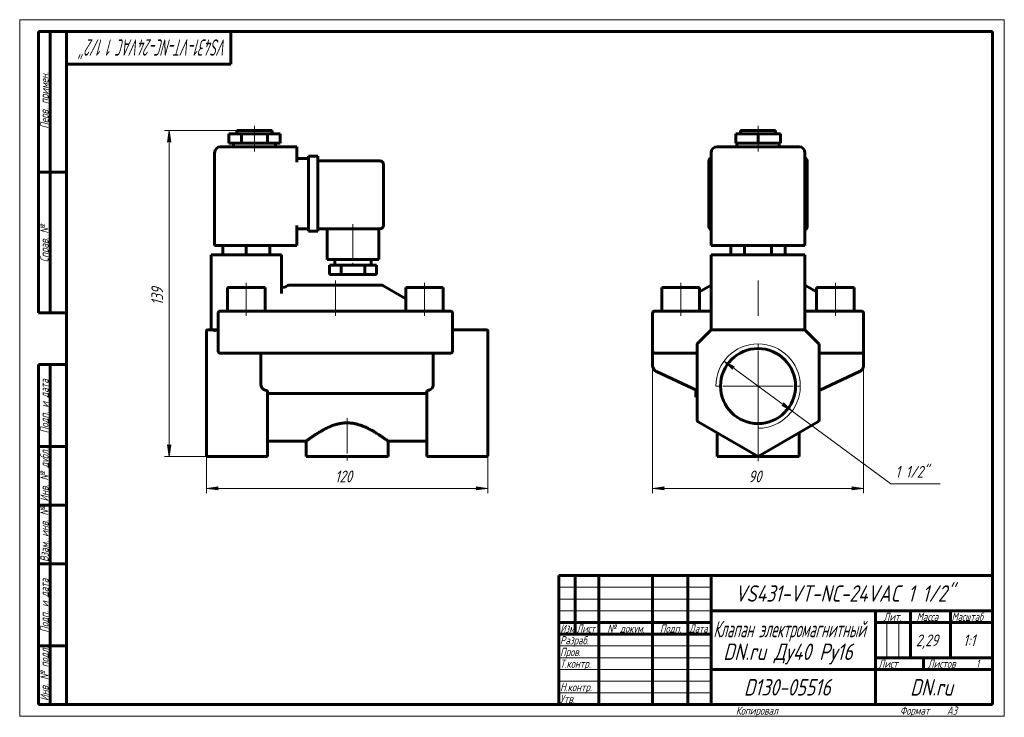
# Model space of a CAD drawing. Header units: millimetres. Extents: x 0 to 420, y 0 to 297.
import ezdxf

# ---------------------------------------------------------------- set-up
doc = ezdxf.new("R2010")
doc.units = ezdxf.units.MM
for name, pattern in [('K5LT_AXLED', [19.5, 15, -1.5, 1.5, -1.5]), ('K5LT_BASIC', [0]), ('K5LT_THIN', [0])]:
    doc.linetypes.add(name, pattern=pattern)
doc.layers.add('Системный слой', color=7, linetype='Continuous')
doc.layers.add('Системный слой (1)', color=7, linetype='Continuous', true_color=0x6c6c6c)
doc.styles.add('KDIMTEXTSTYLE', font='GOST_AU.SHX', dxfattribs={"width": 0.96, "oblique": 15, "height": 5})
doc.styles.add('KTEXTSTYLE', font='GOST_AU.SHX', dxfattribs={"width": 0.96, "height": 5})
doc.dimstyles.new('KDIMSTYLE (1.00)', dxfattribs={"dimtxt": 5, "dimasz": 1, "dimexe": 2, "dimexo": 0, "dimgap": 1, "dimtad": 1, "dimtxsty": 'KDIMTEXTSTYLE', "dimsah": 1, "dimcen": 0, "dimdle": 1, "dimadec": 0, "dimazin": 0, "dimtfac": 0.667, "dimtmove": 0, "dimatfit": 3, "dimfxl": 1, "dimtvp": 1, "dimtolj": 1, "dimtzin": 0, "dimarcsym": 0})

# ---------------------------------------------------------------- blocks, each defined once
blk = doc.blocks.new('U0')
at = {"layer": 'Системный слой (1)', "color": 150, "linetype": 'K5LT_BASIC', "lineweight": 60, "true_color": 0x0080ff}
for q in [(334.96, 177.4), (334.96, 177.39), (334.96, 177.39)]:
    blk.add_line((334.96, 177.39), q, dxfattribs=at)
blk = doc.blocks.new('U1')
at = {"layer": 'Системный слой (1)', "color": 150, "linetype": 'K5LT_BASIC', "lineweight": 60, "true_color": 0x0080ff}
for q in [(294.66, 164.51), (294.96, 164.8)]:
    blk.add_line((294.96, 164.8), q, dxfattribs=at)
blk = doc.blocks.new('U2')
at = {"layer": 'Системный слой (1)', "color": 150, "linetype": 'K5LT_BASIC', "lineweight": 60, "true_color": 0x0080ff}
for p, q in [((294.75, 164.6), (294.72, 164.56)), ((294.81, 164.65), (294.8, 164.65))]:
    blk.add_line(p, q, dxfattribs=at)
blk = doc.blocks.new('U3')
at = {"layer": 'Системный слой (1)', "color": 150, "linetype": 'K5LT_BASIC', "lineweight": 60, "true_color": 0x0080ff}
for q in [(334.96, 164.8), (335.25, 164.51)]:
    blk.add_line((334.96, 164.8), q, dxfattribs=at)
blk = doc.blocks.new('U4')
at = {"layer": 'Системный слой (1)', "color": 150, "linetype": 'K5LT_BASIC', "lineweight": 60, "true_color": 0x0080ff}
for p, q in [((294.95, 177.39), (294.96, 177.4)), ((294.96, 177.39), (294.95, 177.39)), ((294.95, 177.39), (294.95, 177.39))]:
    blk.add_line(p, q, dxfattribs=at)
blk = doc.blocks.new('D0')
at = {"layer": 'Системный слой (1)'}
for points in [[(274.46, 97.18), (274.96, 97.83), (269.96, 97.18), (274.96, 96.52)], [(354.96, 96.52), (359.96, 97.18), (354.96, 97.83), (355.46, 97.18)]]:
    blk.add_hatch(color=7, dxfattribs=at).paths.add_polyline_path(points)
at = {"layer": 'Системный слой (1)', "color": 7, "linetype": 'K5LT_THIN', "lineweight": 18}
for p, q in [((359.96, 163.8), (359.96, 95.18)), ((269.96, 161.69), (269.96, 95.18)), ((269.96, 97.18), (274.96, 97.83)), ((274.96, 96.52), (269.96, 97.18)), ((274.96, 97.83), (274.46, 97.18)), ((274.46, 97.18), (274.96, 96.52)), ((355.46, 97.18), (354.96, 97.83)), ((354.96, 97.83), (359.96, 97.18)), ((359.96, 97.18), (354.96, 96.52)), ((354.96, 96.52), (355.46, 97.18))]:
    blk.add_line(p, q, dxfattribs=at)
blk.add_wipeout([(310.87, 98.18), (310.87, 105.56), (318.72, 105.56), (318.72, 98.18)]).dxf.layer = 'Системный слой (1)'
blk.add_line((269.96, 97.18), (359.96, 97.18), dxfattribs=at)
at = {"layer": 'Системный слой (1)', "color": 7, "insert": (310.87, 104.76), "char_height": 5, "attachment_point": 1, "style": 'KTEXTSTYLE'}
blk.add_mtext('\\H5.0;\\W1.000;\\Q15;\\Q15;\\W0.965;90', dxfattribs=at)
blk = doc.blocks.new('KDIMARROW_01')
at = {"layer": 'Системный слой'}
blk.add_hatch(color=0, dxfattribs=at).paths.add_polyline_path([(-5, -0.66), (0, 0), (-5, 0.66), (-4.5, 0)])
at = {"layer": 'Системный слой', "color": 0, "linetype": 'K5LT_THIN', "lineweight": 18}
for p, q in [((-4.5, 0), (-5, 0.66)), ((-5, 0.66), (0, 0)), ((0, 0), (-5, -0.66)), ((-5, -0.66), (-4.5, 0))]:
    blk.add_line(p, q, dxfattribs=at)
at = {"layer": 'Системный слой (1)', "color": 0, "linetype": 'K5LT_THIN', "lineweight": 18}
blk.add_line((79.65, 140.8), (78.65, 140.8), dxfattribs=at)
blk = doc.blocks.new('D1')
at = {"layer": 'Системный слой (1)'}
for points in [[(304.88, 149.03), (300.46, 151.47), (304.1, 147.97), (304.08, 148.8)], [(329.46, 130.14), (325.82, 133.63), (325.83, 132.8), (325.04, 132.57)]]:
    blk.add_hatch(color=7, dxfattribs=at).paths.add_polyline_path(points)
at = {"layer": 'Системный слой (1)', "color": 7, "linetype": 'K5LT_THIN', "lineweight": 18}
for p, q in [((300.46, 151.47), (304.88, 149.03)), ((304.1, 147.97), (300.46, 151.47)), ((300.46, 151.47), (329.46, 130.14)), ((304.88, 149.03), (304.08, 148.8)), ((304.08, 148.8), (304.1, 147.97)), ((325.04, 132.57), (325.83, 132.8)), ((329.46, 130.14), (325.04, 132.57)), ((325.83, 132.8), (325.82, 133.63)), ((325.82, 133.63), (329.46, 130.14))]:
    blk.add_line(p, q, dxfattribs=at)
blk.add_wipeout([(373.55, 100.18), (373.55, 107.56), (389.9, 107.56), (389.9, 100.18)]).dxf.layer = 'Системный слой (1)'
for p, q in [((329.46, 130.14), (371.55, 99.18)), ((371.55, 99.18), (392.59, 99.18))]:
    blk.add_line(p, q, dxfattribs=at)
at = {"layer": 'Системный слой (1)', "color": 7, "insert": (373.55, 106.76), "char_height": 5, "attachment_point": 1, "style": 'KTEXTSTYLE'}
blk.add_mtext('\\H5.0;\\W1.000;\\Q15;\\Q15;\\W0.965;1 1/2"', dxfattribs=at)
blk = doc.blocks.new('U5')
at = {"layer": 'Системный слой (1)', "color": 30, "linetype": 'K5LT_AXLED', "lineweight": 18, "true_color": 0xff8000}
for q in [(314.96, 158.8), (296.96, 140.8), (332.96, 140.8), (314.96, 122.8)]:
    blk.add_line((314.96, 140.8), q, dxfattribs=at)
blk = doc.blocks.new('U6')
at = {"layer": 'Системный слой (1)', "color": 150, "linetype": 'K5LT_BASIC', "lineweight": 60, "true_color": 0x0080ff}
for p, q in [((111.89, 183.16), (111.65, 183.8)), ((112.48, 182.82), (111.89, 183.16)), ((113.15, 182.93), (112.48, 182.82))]:
    blk.add_line(p, q, dxfattribs=at)
blk = doc.blocks.new('U7')
at = {"layer": 'Системный слой (1)', "color": 150, "linetype": 'K5LT_BASIC', "lineweight": 60, "true_color": 0x0080ff}
for p, q in [((105.65, 117.3), (122.15, 117.3)), ((157.15, 117.3), (173.65, 117.3))]:
    blk.add_line(p, q, dxfattribs=at)
blk = doc.blocks.new('D2')
at = {"layer": 'Системный слой (1)'}
for points in [[(84.15, 97.18), (84.65, 97.83), (79.65, 97.18), (84.65, 96.52)], [(199.65, 97.18), (194.65, 97.83), (195.15, 97.18), (194.65, 96.52)]]:
    blk.add_hatch(color=7, dxfattribs=at).paths.add_polyline_path(points)
at = {"layer": 'Системный слой (1)', "color": 7, "linetype": 'K5LT_THIN', "lineweight": 18}
for p, q in [((79.65, 140.8), (79.65, 95.18)), ((199.65, 138.71), (199.65, 95.18)), ((79.65, 97.18), (84.65, 97.83)), ((84.65, 96.52), (79.65, 97.18)), ((84.65, 97.83), (84.15, 97.18)), ((84.15, 97.18), (84.65, 96.52)), ((195.15, 97.18), (194.65, 97.83)), ((194.65, 97.83), (199.65, 97.18)), ((199.65, 97.18), (194.65, 96.52)), ((194.65, 96.52), (195.15, 97.18))]:
    blk.add_line(p, q, dxfattribs=at)
blk.add_wipeout([(134.51, 98.18), (134.51, 105.56), (144.39, 105.56), (144.39, 98.18)]).dxf.layer = 'Системный слой (1)'
blk.add_line((199.65, 97.18), (79.65, 97.18), dxfattribs=at)
at = {"layer": 'Системный слой (1)', "color": 7, "insert": (134.51, 104.76), "char_height": 5, "attachment_point": 1, "style": 'KTEXTSTYLE'}
blk.add_mtext('\\H5.0;\\W1.000;\\Q15;\\Q15;\\W0.965;120', dxfattribs=at)
blk = doc.blocks.new('D3')
at = {"layer": 'Системный слой (1)'}
for points in [[(64.42, 244.8), (63.76, 249.8), (63.1, 244.8), (63.76, 245.3)], [(63.76, 110.8), (64.42, 115.8), (63.76, 115.3), (63.1, 115.8)]]:
    blk.add_hatch(color=7, dxfattribs=at).paths.add_polyline_path(points)
at = {"layer": 'Системный слой (1)', "color": 7, "linetype": 'K5LT_THIN', "lineweight": 18}
for p, q in [((92.65, 249.8), (61.76, 249.8)), ((63.1, 244.8), (63.76, 249.8)), ((63.76, 249.8), (64.42, 244.8)), ((63.76, 245.3), (63.1, 244.8)), ((64.42, 244.8), (63.76, 245.3)), ((63.76, 110.8), (63.1, 115.8)), ((63.1, 115.8), (63.76, 115.3)), ((63.76, 115.3), (64.42, 115.8)), ((64.42, 115.8), (63.76, 110.8)), ((80.15, 110.8), (61.76, 110.8))]:
    blk.add_line(p, q, dxfattribs=at)
blk.add_wipeout([(62.76, 175.29), (55.38, 175.29), (55.38, 184.91), (62.76, 184.91)]).dxf.layer = 'Системный слой (1)'
blk.add_line((63.76, 110.8), (63.76, 249.8), dxfattribs=at)
at = {"layer": 'Системный слой (1)', "color": 7, "insert": (56.17, 175.29), "char_height": 5, "attachment_point": 1, "rotation": 90, "style": 'KTEXTSTYLE'}
blk.add_mtext('\\H5.0;\\W1.000;\\Q15;\\Q15;\\W0.965;139', dxfattribs=at)
blk = doc.blocks.new('U8')
at = {"color": 7, "linetype": 'K5LT_THIN', "lineweight": 18}
for p, q in [((0, 0), (0, 297)), ((0, 297), (420, 297)), ((420, 297), (420, 0)), ((230, 55), (295, 55)), ((230, 50), (295, 50)), ((230, 45), (295, 45)), ((369.96, 25), (369.96, 40)), ((374.98, 25), (374.98, 40)), ((230, 30), (295, 30)), ((230, 25), (295, 25)), ((230, 20), (295, 20)), ((230, 15), (295, 15)), ((230, 10), (295, 10)), ((420, 0), (0, 0))]:
    blk.add_line(p, q, dxfattribs=at)
at = {"color": 150, "linetype": 'K5LT_BASIC', "lineweight": 60, "true_color": 0x0080ff}
for p, q in [((8, 172), (8, 292)), ((20, 292), (8, 292)), ((13, 172), (13, 292)), ((20, 5), (20, 292)), ((20, 292), (415, 292)), ((90, 292), (90, 278)), ((415, 292), (415, 5)), ((90, 278), (20, 278)), ((20, 232), (8, 232)), ((20, 172), (8, 172)), ((8, 5), (8, 150)), ((20, 150), (8, 150)), ((13, 5), (13, 150)), ((20, 115), (8, 115)), ((20, 90), (8, 90)), ((20, 65), (8, 65)), ((230, 60), (415, 60)), ((230, 5), (230, 60)), ((237, 35), (237, 60)), ((247, 5), (247, 60)), ((270, 5), (270, 60)), ((285, 5), (285, 60)), ((295, 5), (295, 60)), ((295, 45), (415, 45)), ((365, 5), (365, 45)), ((380, 25), (380, 45)), ((397, 25), (397, 45)), ((230, 40), (295, 40)), ((365, 40), (380, 40)), ((380, 40), (415, 40)), ((230, 35), (295, 35)), ((20, 30), (8, 30)), ((365, 25), (415, 25)), ((385.57, 20), (385.57, 25)), ((295, 20), (365, 20)), ((365, 20), (415, 20)), ((20, 5), (8, 5)), ((415, 5), (20, 5))]:
    blk.add_line(p, q, dxfattribs=at)
at = {"color": 7, "attachment_point": 1, "style": 'KTEXTSTYLE'}
for s, insert, char_height, rotation in [('\\H5.0;\\W1.000;\\Q15;\\Q15;\\W0.638;\\H7.00;VS431-VT-NC-24VAC 1 1/2"', (88.57, 281.64), 7, 180), ('\\H5.0;\\W1.000;\\Q15;\\Q15;\\W0.965;\\H3.50;Перв. примен.', (8.82, 250.52), 3.5, 90), ('\\H5.0;\\W1.000;\\Q15;\\Q15;\\W0.965;\\H3.50;Справ. №', (8.82, 193.63), 3.5, 90), ('\\H5.0;\\W1.000;\\Q15;\\Q15;\\W0.965;\\H3.50;Подп. и дата', (8.82, 120.66), 3.5, 90), ('\\H5.0;\\W1.000;\\Q15;\\Q15;\\W0.965;\\H3.50;Инв. № дубл.', (8.82, 91.57), 3.5, 90), ('\\H5.0;\\W1.000;\\Q15;\\Q15;\\W0.965;\\H3.50;Взам. инв. №', (8.82, 65.8), 3.5, 90), ('\\H5.0;\\W1.000;\\Q15;\\Q15;\\W0.965;\\H3.50;Подп. и дата', (8.82, 35.66), 3.5, 90), ('\\H5.0;\\W1.000;\\Q15;\\Q15;\\W0.965;\\H3.50;Инв. № подл.', (8.82, 6.57), 3.5, 90)]:
    blk.add_mtext(s, dxfattribs=dict(at, insert=insert, char_height=char_height, rotation=rotation))
for s, insert, char_height in [('\\H5.0;\\W1.000;\\Q15;\\Q15;\\W0.965;\\H7.00;VS431-VT-NC-24VAC 1 1/2"', (305.11, 55.86), 7), ('\\H5.0;\\W1.000;\\Q15;\\Q15;\\W0.965;\\H3.50;Лит.', (368.47, 44.18), 3.5), ('\\H5.0;\\W1.000;\\Q15;\\Q15;\\W0.965;\\H3.50;Масса', (382.58, 44.18), 3.5), ('\\H5.0;\\W1.000;\\Q15;\\Q15;\\W0.930;\\H3.50;Масштаб', (397.52, 44.18), 3.5), ('\\H5.0;\\W1.000;\\Q15;\\Q15;\\W0.784;\\H3.50;Изм.', (230.62, 39.18), 3.5), ('\\H5.0;\\W1.000;\\Q15;\\Q15;\\W0.799;\\H3.50;Лист', (237.61, 39.18), 3.5), ('\\H5.0;\\W1.000;\\Q15;\\Q15;\\W0.965;\\H3.50;№ докум.', (250.63, 39.18), 3.5), ('\\H5.0;\\W1.000;\\Q15;\\Q15;\\W0.965;\\H3.50;Подп.', (273.1, 39.18), 3.5), ('\\H5.0;\\W1.000;\\Q15;\\Q15;\\W0.799;\\H3.50;Дата', (285.61, 39.18), 3.5), ('\\H5.0;\\W1.000;\\Q15;\\Q15;\\W0.672;\\H7.00;Клапан электромагнитный', (295.88, 40.69), 7), ('\\H5.0;\\W1.000;\\Q15;\\Q15;\\W0.965;\\H3.50;Разраб.', (230.5, 34.18), 3.5), ('\\H5.0;\\W1.000;\\Q15;\\Q15;\\W0.965;2,29', (382.3, 34.9), 5), ('\\H5.0;\\W1.000;\\Q15;\\Q15;\\W0.965;{\\c16711680;1:1}', (402.44, 34.9), 5), ('\\H5.0;\\W1.000;\\Q15;\\Q15;\\W0.965;\\H7.00;DN.ru Ду40 Ру16', (300.11, 31.02), 7), ('\\H5.0;\\W1.000;\\Q15;\\Q15;\\W0.965;\\H3.50;Пров.', (230.5, 29.18), 3.5), ('\\H5.0;\\W1.000;\\Q15;\\Q15;\\W0.965;\\H3.50;Т.контр.', (230.5, 24.18), 3.5), ('\\H5.0;\\W1.000;\\Q15;\\Q15;\\W0.965;\\H3.50;Лист', (366.32, 24.18), 3.5), ('\\H5.0;\\W1.000;\\Q15;\\Q15;\\W0.965;\\H3.50;Листов', (387.36, 24.18), 3.5), ('\\H5.0;\\W1.000;\\Q15;\\Q15;\\W0.965;\\H3.50;1', (407.91, 24.18), 3.5), ('\\H5.0;\\W1.000;\\Q15;\\Q15;\\W0.965;\\H3.50;Н.контр.', (230.5, 14.18), 3.5), ('\\H5.0;\\W1.000;\\Q15;\\Q15;\\W0.965;\\H7.00;D130-05516', (308.91, 15.86), 7), ('\\H5.0;\\W1.000;\\Q15;\\Q15;\\W0.965;\\H7.00;DN.ru', (379.84, 15.86), 7), ('\\H5.0;\\W1.000;\\Q15;\\Q15;\\W0.965;\\H3.50;Утв.', (230.5, 9.18), 3.5), ('\\H5.0;\\W1.000;\\Q15;\\Q15;\\W0.965;\\H3.50;Копировал', (305.5, 4.18), 3.5), ('\\H5.0;\\W1.000;\\Q15;\\Q15;\\W0.965;\\H3.50;Формат', (375.5, 4.18), 3.5), ('\\H5.0;\\W1.000;\\Q15;\\Q15;\\W0.965;\\H3.50;A3', (395.5, 4.18), 3.5)]:
    blk.add_mtext(s, dxfattribs=dict(at, insert=insert, char_height=char_height))

msp = doc.modelspace()

# ---------------------------------------------------------------- linework, layer by layer
at = {"layer": 'Системный слой (1)', "color": 150, "linetype": 'K5LT_BASIC', "lineweight": 60, "true_color": 0x0080ff}
for p, q in [((89.154, 244.301), (89.154, 248.301)), ((89.154, 248.301), (94.654, 248.301)), ((92.654, 248.301), (92.654, 249.801)), ((92.654, 249.801), (107.654, 249.801)), ((94.654, 248.301), (105.654, 248.301)), ((94.654, 244.301), (94.654, 248.301)), ((105.654, 244.301), (105.654, 248.301)), ((105.654, 248.301), (111.154, 248.301)), ((107.654, 248.301), (107.654, 249.801)), ((111.154, 244.301), (111.154, 248.301)), ((305.432, 248.301), (314.958, 248.301)), ((305.432, 244.301), (305.432, 248.301)), ((307.458, 248.301), (307.458, 249.801)), ((307.458, 249.801), (322.458, 249.801)), ((314.958, 244.301), (314.958, 248.301)), ((314.958, 248.301), (324.484, 248.301)), ((322.458, 248.301), (322.458, 249.801)), ((324.484, 244.301), (324.484, 248.301)), ((89.154, 244.301), (94.654, 244.301)), ((91.154, 242.801), (91.154, 244.301)), ((94.654, 244.301), (105.654, 244.301)), ((105.654, 244.301), (111.154, 244.301)), ((109.154, 242.801), (109.154, 244.301)), ((305.432, 244.301), (314.958, 244.301)), ((305.958, 242.801), (305.958, 244.301)), ((314.958, 244.301), (324.484, 244.301)), ((323.958, 242.801), (323.958, 244.301)), ((83.154, 200.801), (83.154, 240.301)), ((118.154, 242.801), (85.654, 242.801)), ((118.154, 242.801), (118.154, 240.301)), ((118.154, 236.301), (118.154, 240.301)), ((294.958, 200.801), (294.958, 240.301)), ((332.458, 242.801), (297.458, 242.801)), ((334.958, 200.801), (334.958, 240.301)), ((118.154, 237.801), (123.154, 237.801)), ((123.154, 238.801), (127.154, 238.801)), ((123.154, 236.301), (123.154, 238.801)), ((123.154, 236.301), (123.154, 209.301)), ((127.154, 238.801), (127.154, 236.301)), ((127.154, 236.801), (153.654, 236.801)), ((127.154, 236.301), (127.154, 209.301)), ((155.154, 235.301), (155.154, 209.301)), ((293.958, 209.301), (293.958, 236.301)), ((335.958, 236.301), (335.958, 209.301)), ((118.154, 200.801), (118.154, 209.301)), ((118.154, 207.801), (123.154, 207.801)), ((123.154, 206.801), (123.154, 209.301)), ((123.154, 206.801), (127.154, 206.801)), ((127.154, 209.301), (127.154, 206.801)), ((127.154, 207.801), (153.654, 207.801)), ((131.154, 207.801), (131.154, 194.801)), ((153.154, 207.801), (153.154, 194.801)), ((85.654, 200.801), (83.154, 200.801)), ((85.654, 200.801), (118.154, 200.801)), ((86.654, 200.801), (86.654, 196.801)), ((96.654, 200.801), (96.654, 196.801)), ((106.654, 200.801), (106.654, 196.801)), ((297.458, 200.801), (294.958, 200.801)), ((297.458, 200.801), (332.458, 200.801)), ((303.411, 200.801), (303.411, 196.801)), ((309.184, 200.801), (309.184, 196.801)), ((320.731, 200.801), (320.731, 196.801)), ((326.505, 200.801), (326.505, 196.801)), ((334.958, 200.801), (332.458, 200.801)), ((81.654, 196.801), (81.654, 164.801)), ((81.654, 196.801), (84.154, 196.801)), ((109.154, 196.801), (84.154, 196.801)), ((109.154, 196.801), (111.654, 196.801)), ((111.654, 196.801), (111.654, 180.272)), ((153.154, 194.801), (131.154, 194.801)), ((134.404, 194.801), (134.404, 192.301)), ((149.904, 194.801), (149.904, 192.301)), ((294.958, 196.801), (297.458, 196.801)), ((294.958, 196.801), (294.958, 164.801)), ((332.458, 196.801), (297.458, 196.801)), ((332.458, 196.801), (334.958, 196.801)), ((334.958, 196.801), (334.958, 164.801)), ((132.154, 192.301), (132.154, 188.301)), ((137.154, 192.301), (132.154, 192.301)), ((137.154, 192.301), (137.154, 188.301)), ((147.154, 192.301), (137.154, 192.301)), ((152.154, 192.301), (147.154, 192.301)), ((147.154, 192.301), (147.154, 188.301)), ((152.154, 192.301), (152.154, 188.301)), ((137.154, 188.301), (132.154, 188.301)), ((147.154, 188.301), (137.154, 188.301)), ((152.154, 188.301), (147.154, 188.301)), ((88.654, 182.801), (104.654, 182.801)), ((88.654, 172.801), (88.654, 182.801)), ((104.654, 172.801), (104.654, 182.801)), ((114.422, 183.667), (113.154, 182.934)), ((154.386, 183.801), (114.922, 183.801)), ((154.886, 183.667), (164.654, 178.027)), ((164.654, 182.801), (180.654, 182.801)), ((164.654, 172.801), (164.654, 182.801)), ((180.654, 172.801), (180.654, 182.801)), ((273.958, 172.801), (273.958, 182.801)), ((273.958, 182.801), (289.958, 182.801)), ((294.726, 183.667), (289.958, 180.914)), ((289.958, 172.801), (289.958, 182.801)), ((335.19, 183.667), (339.958, 180.914)), ((339.958, 182.801), (355.958, 182.801)), ((339.958, 172.801), (339.958, 182.801)), ((355.958, 172.801), (355.958, 182.801)), ((85.654, 172.801), (87.654, 172.801)), ((181.654, 172.801), (87.654, 172.801)), ((181.654, 172.801), (183.654, 172.801)), ((270.958, 172.801), (272.958, 172.801)), ((272.958, 172.801), (294.958, 172.801)), ((334.958, 172.801), (356.958, 172.801)), ((356.958, 172.801), (358.958, 172.801)), ((84.654, 171.801), (84.654, 155.801)), ((184.654, 155.801), (184.654, 171.801)), ((269.958, 171.801), (269.958, 155.801)), ((359.958, 171.801), (359.958, 155.801)), ((79.654, 164.154), (79.654, 164.301)), ((79.654, 158.74), (79.654, 164.154)), ((82.776, 164.801), (80.154, 164.801)), ((84.154, 164.801), (82.776, 164.801)), ((84.154, 164.801), (84.654, 164.801)), ((184.654, 164.801), (199.154, 164.801)), ((199.654, 164.301), (199.654, 164.154)), ((199.654, 158.74), (199.654, 164.154)), ((294.665, 164.508), (289.251, 159.093)), ((294.677, 164.52), (294.665, 164.508)), ((294.958, 164.801), (295.372, 164.801)), ((334.544, 164.801), (295.372, 164.801)), ((334.958, 164.801), (334.544, 164.801)), ((335.101, 164.658), (335.044, 164.715)), ((340.665, 159.093), (335.251, 164.508)), ((79.654, 158.386), (79.654, 158.74)), ((79.654, 126.389), (79.654, 158.386)), ((199.654, 158.74), (199.654, 158.386)), ((199.654, 126.389), (199.654, 158.386)), ((269.958, 155.801), (269.958, 154.801)), ((269.958, 155.801), (269.958, 154.923)), ((288.958, 158.386), (288.958, 126.389)), ((340.958, 126.389), (340.958, 158.386)), ((359.958, 155.801), (359.958, 154.801)), ((359.958, 155.801), (359.958, 154.923)), ((87.654, 154.801), (85.654, 154.801)), ((87.654, 154.801), (130.22, 154.801)), ((102.925, 154.801), (102.925, 141.426)), ((130.22, 154.801), (139.654, 154.801)), ((139.654, 154.801), (149.088, 154.801)), ((149.088, 154.801), (181.654, 154.801)), ((176.382, 154.801), (176.382, 141.426)), ((183.654, 154.801), (181.654, 154.801)), ((269.958, 155.044), (269.958, 155.345)), ((269.958, 154.801), (269.958, 154.801)), ((270.958, 154.801), (269.958, 154.801)), ((269.958, 154.801), (269.958, 149.696)), ((272.958, 154.801), (270.958, 154.801)), ((272.958, 154.801), (288.958, 154.801)), ((340.958, 154.801), (356.958, 154.801)), ((358.958, 154.801), (356.958, 154.801)), ((358.958, 154.801), (359.958, 154.801)), ((359.958, 155.044), (359.958, 155.315)), ((359.958, 154.801), (359.958, 154.801)), ((359.958, 154.801), (359.958, 149.695)), ((288.958, 138.925), (271.69, 146.977)), ((288.958, 138.925), (271.69, 146.977)), ((271.69, 146.977), (288.958, 138.925)), ((358.226, 146.977), (340.958, 138.925)), ((358.226, 146.977), (340.958, 138.925)), ((105.654, 126.389), (105.654, 138.925)), ((173.654, 126.389), (173.654, 138.925)), ((288.458, 138.121), (288.458, 139.158)), ((340.958, 138.925), (341.49, 139.173)), ((105.654, 137.661), (173.654, 137.661)), ((288.458, 136.121), (288.458, 138.121)), ((288.958, 138.121), (288.458, 138.121)), ((288.958, 136.121), (288.458, 136.121)), ((79.654, 125.956), (79.654, 126.389)), ((105.654, 126.389), (105.654, 125.523)), ((173.654, 125.523), (173.654, 126.389)), ((199.654, 126.389), (199.654, 125.956)), ((79.654, 111.378), (79.654, 125.956)), ((105.654, 110.801), (105.654, 125.523)), ((173.654, 110.801), (173.654, 125.523)), ((199.654, 111.378), (199.654, 125.956)), ((289.458, 125.523), (314.958, 110.801)), ((314.958, 110.801), (340.458, 125.523)), ((297.458, 120.904), (297.458, 110.801)), ((332.458, 120.904), (332.458, 110.801)), ((122.154, 117.301), (122.154, 110.801)), ((157.154, 117.301), (157.154, 110.801)), ((105.654, 110.801), (80.154, 110.801)), ((157.154, 110.801), (122.154, 110.801)), ((173.654, 110.801), (199.154, 110.801)), ((332.458, 110.801), (297.458, 110.801)), ((314.958, 110.801), (314.958, 111.378))]:
    msp.add_line(p, q, dxfattribs=at)
at = {"layer": 'Системный слой (1)', "color": 30, "linetype": 'K5LT_AXLED', "lineweight": 18, "true_color": 0xff8000}
for p, q in [((100.154, 246.301), (100.154, 251.801)), ((314.958, 246.301), (314.958, 251.801)), ((100.154, 240.801), (100.154, 246.301)), ((314.958, 240.801), (314.958, 246.301)), ((142.154, 209.801), (142.154, 190.301)), ((96.654, 170.801), (96.654, 184.801)), ((134.654, 170.801), (134.654, 185.801)), ((172.654, 170.801), (172.654, 184.801)), ((281.958, 170.801), (281.958, 184.801)), ((314.958, 170.801), (314.958, 185.801)), ((347.958, 170.801), (347.958, 184.801))]:
    msp.add_line(p, q, dxfattribs=at)
at = {"layer": 'Системный слой (1)', "color": 150, "linetype": 'K5LT_BASIC', "lineweight": 60, "true_color": 0x0080ff}
msp.add_circle((314.958, 140.801), 16, dxfattribs=at)
for centre, radius, start, end in [((85.654, 240.301), 2.5, 90, 180), ((297.458, 240.301), 2.5, 90, 180), ((332.458, 240.301), 2.5, 0, 90), ((153.654, 235.301), 1.5, 0, 90), ((296.458, 236.301), 2.5, 126.8699, 180), ((333.458, 236.301), 2.5, 0, 53.1301), ((153.654, 209.301), 1.5, 270, 0), ((296.458, 209.301), 2.5, 180, 233.1301), ((333.458, 209.301), 2.5, 306.8699, 0), ((114.922, 182.801), 1, 90, 120), ((154.386, 182.801), 1, 60, 90), ((295.226, 182.801), 1, 105.54227, 120), ((334.69, 182.801), 1, 60, 74.45773), ((85.654, 171.801), 1, 90, 180), ((183.654, 171.801), 1, 0, 90), ((270.958, 171.801), 1, 90, 180), ((358.958, 171.801), 1, 0, 90), ((80.154, 164.301), 0.5, 90, 180), ((199.154, 164.301), 0.5, 0, 90), ((295.372, 163.801), 1, 90, 135), ((334.544, 163.801), 1, 45, 90), ((85.654, 155.801), 1, 180, 270), ((183.654, 155.801), 1, 270, 0), ((270.958, 155.801), 1, 180, 270), ((289.958, 158.386), 1, 135, 180), ((339.958, 158.386), 1, 0, 45), ((358.958, 155.801), 1, 270, 0), ((289.958, 126.389), 1, 180, 240), ((339.958, 126.389), 1, 300, 0)]:
    msp.add_arc(centre, radius, start, end, dxfattribs=at)
at = {"layer": 'Системный слой (1)', "color": 7, "linetype": 'K5LT_THIN', "lineweight": 18}
msp.add_arc((314.958, 140.801), 18, 270, 180, dxfattribs=at)
at = {"layer": 'Системный слой (1)', "color": 150, "linetype": 'K5LT_BASIC', "lineweight": 60, "true_color": 0x0080ff}
for points, knots in [([(111.654, 183.801), (111.654, 183.799), (111.654, 183.798), (111.654, 183.795), (111.654, 183.793), (111.654, 183.789), (111.654, 183.787), (111.654, 183.783), (111.654, 183.781), (111.654, 183.777), (111.654, 183.774), (111.654, 183.772)], [0, 0, 0, 0, 0.6870943, 0.6870943, 1.6870943, 1.6870943, 2.6870943, 2.6870943, 3.6870943, 3.6870943, 5, 5, 5, 5]), ([(294.955, 177.393), (294.956, 177.395), (294.956, 177.396), (294.956, 177.4), (294.956, 177.402), (294.957, 177.406), (294.957, 177.409), (294.957, 177.414), (294.958, 177.417), (294.958, 177.423), (294.958, 177.427), (294.958, 177.43)], [0, 0, 0, 0, 0.4, 0.4, 0.8, 0.8, 1.2, 1.2, 1.6, 1.6, 2, 2, 2, 2]), ([(334.96, 177.393), (334.96, 177.395), (334.96, 177.396), (334.959, 177.4), (334.959, 177.402), (334.959, 177.406), (334.959, 177.409), (334.958, 177.414), (334.958, 177.417), (334.958, 177.423), (334.958, 177.427), (334.958, 177.43)], [0, 0, 0, 0, 0.4, 0.4, 0.8, 0.8, 1.2, 1.2, 1.6, 1.6, 2, 2, 2, 2]), ([(84.154, 164.801), (84.086, 164.801), (83.953, 164.704), (83.748, 164.651), (83.55, 164.595), (83.353, 164.556), (83.157, 164.528), (82.965, 164.511), (82.838, 164.508), (82.776, 164.508)], [0, 0, 0, 0, 0.1940726, 0.3623054, 0.5074538, 0.6457869, 0.7773047, 0.8921854, 1, 1, 1, 1]), ([(271.69, 146.977), (271.689, 146.977), (271.687, 146.978), (271.676, 146.983), (271.667, 146.987), (271.645, 146.998), (271.633, 147.004), (271.595, 147.023), (271.57, 147.036), (271.496, 147.075), (271.447, 147.103), (271.303, 147.191), (271.211, 147.254), (271.016, 147.405), (270.914, 147.495), (270.724, 147.688), (270.635, 147.792), (270.471, 148.012), (270.397, 148.128), (270.264, 148.368), (270.206, 148.493), (270.108, 148.749), (270.068, 148.879), (270.006, 149.144), (269.984, 149.278), (269.963, 149.503), (269.958, 149.595), (269.958, 149.689), (269.958, 149.693), (269.958, 149.696)], [0.0088822, 0.0088822, 0.0088822, 0.0088822, 0.0355288, 0.0355288, 0.2083134, 0.2083134, 0.4432733, 0.4432733, 0.9131933, 0.9131933, 1.8530331, 1.8530331, 3.7238307, 3.7238307, 5.98359, 5.98359, 8.2685239, 8.2685239, 10.5664437, 10.5664437, 12.8647407, 12.8647407, 15.1506502, 15.1506502, 17.4115273, 17.4115273, 18.9435309, 18.9435309, 18.99666, 18.99666, 18.99666, 18.99666]), ([(271.69, 146.977), (271.69, 146.977), (271.69, 146.977), (271.69, 146.977), (271.69, 146.977), (271.69, 146.977), (271.69, 146.977), (271.689, 146.977), (271.689, 146.977), (271.688, 146.978), (271.688, 146.978), (271.686, 146.978), (271.686, 146.979), (271.683, 146.98), (271.681, 146.981), (271.676, 146.983), (271.673, 146.985), (271.664, 146.989), (271.659, 146.991), (271.643, 146.999), (271.633, 147.004), (271.604, 147.018), (271.586, 147.028), (271.549, 147.047), (271.531, 147.056), (271.495, 147.076), (271.477, 147.086), (271.445, 147.105), (271.431, 147.113), (271.417, 147.122)], [0.0014088, 0.0014088, 0.0014088, 0.0014088, 0.0040909, 0.0040909, 0.0095906, 0.0095906, 0.02059, 0.02059, 0.0425888, 0.0425888, 0.0865863, 0.0865863, 0.1731726, 0.1731726, 0.3449364, 0.3449364, 0.6413107, 0.6413107, 1.1854758, 1.1854758, 2.1766312, 2.1766312, 3.9645612, 3.9645612, 5.7645612, 5.7645612, 7.5645612, 7.5645612, 9, 9, 9, 9]), ([(358.226, 146.977), (358.227, 146.977), (358.229, 146.978), (358.239, 146.983), (358.248, 146.987), (358.27, 146.998), (358.283, 147.004), (358.32, 147.023), (358.345, 147.036), (358.42, 147.075), (358.469, 147.103), (358.613, 147.191), (358.705, 147.254), (358.9, 147.405), (359.001, 147.495), (359.192, 147.688), (359.281, 147.792), (359.444, 148.012), (359.519, 148.128), (359.652, 148.368), (359.71, 148.493), (359.808, 148.749), (359.848, 148.879), (359.91, 149.144), (359.932, 149.278), (359.953, 149.503), (359.957, 149.595), (359.958, 149.689), (359.958, 149.693), (359.958, 149.696)], [0.0088822, 0.0088822, 0.0088822, 0.0088822, 0.0355288, 0.0355288, 0.2083134, 0.2083134, 0.4432733, 0.4432733, 0.9131933, 0.9131933, 1.8530331, 1.8530331, 3.7238307, 3.7238307, 5.98359, 5.98359, 8.2685239, 8.2685239, 10.5664437, 10.5664437, 12.8647407, 12.8647407, 15.1506502, 15.1506502, 17.4115273, 17.4115273, 18.9435309, 18.9435309, 18.99666, 18.99666, 18.99666, 18.99666]), ([(358.226, 146.977), (358.226, 146.977), (358.226, 146.977), (358.226, 146.977), (358.226, 146.977), (358.226, 146.977), (358.226, 146.977), (358.227, 146.977), (358.227, 146.977), (358.227, 146.978), (358.228, 146.978), (358.229, 146.978), (358.23, 146.979), (358.233, 146.98), (358.235, 146.981), (358.239, 146.983), (358.243, 146.985), (358.251, 146.989), (358.257, 146.991), (358.273, 146.999), (358.283, 147.004), (358.312, 147.018), (358.33, 147.028), (358.366, 147.047), (358.384, 147.056), (358.421, 147.076), (358.439, 147.086), (358.471, 147.105), (358.485, 147.113), (358.499, 147.122)], [0.0014087, 0.0014087, 0.0014087, 0.0014087, 0.0040909, 0.0040909, 0.0095906, 0.0095906, 0.0205898, 0.0205898, 0.0425884, 0.0425884, 0.0865855, 0.0865855, 0.1731711, 0.1731711, 0.3449334, 0.3449334, 0.6413047, 0.6413047, 1.1854638, 1.1854638, 2.1766074, 2.1766074, 3.9645135, 3.9645135, 5.7645135, 5.7645135, 7.5645135, 7.5645135, 9, 9, 9, 9]), ([(105.654, 138.925), (105.601, 138.926), (105.539, 138.928), (105.447, 138.933), (105.378, 138.939), (105.288, 138.948), (105.199, 138.959), (105.111, 138.972), (105.026, 138.988), (104.942, 139.005), (104.859, 139.025), (104.779, 139.046), (104.701, 139.069), (104.602, 139.101), (104.507, 139.135), (104.415, 139.173), (104.35, 139.202), (104.287, 139.231), (104.227, 139.262), (104.168, 139.293), (104.112, 139.325), (104.053, 139.361), (103.984, 139.405), (103.907, 139.458), (103.841, 139.507), (103.795, 139.544), (103.76, 139.573), (103.724, 139.605), (103.675, 139.648), (103.639, 139.683), (103.586, 139.736), (103.534, 139.79), (103.462, 139.874), (103.4, 139.952), (103.337, 140.04), (103.284, 140.122), (103.238, 140.2), (103.2, 140.27), (103.17, 140.33), (103.138, 140.396), (103.119, 140.442), (103.09, 140.513), (103.072, 140.561), (103.045, 140.64), (103.027, 140.699), (103.009, 140.763), (102.995, 140.818), (102.982, 140.874), (102.97, 140.935), (102.96, 140.991), (102.952, 141.046), (102.944, 141.1), (102.938, 141.155), (102.933, 141.209), (102.93, 141.263), (102.927, 141.318), (102.925, 141.372), (102.925, 141.408), (102.925, 141.426)], [0, 0, 0, 0, 0.0385861, 0.0448549, 0.0669954, 0.0888118, 0.110476, 0.1317417, 0.1527517, 0.1733991, 0.1939372, 0.2139784, 0.2336385, 0.2526513, 0.2894638, 0.3070986, 0.3241467, 0.3410326, 0.357403, 0.373422, 0.3888921, 0.4041716, 0.4238098, 0.447919, 0.4716893, 0.4835928, 0.490567, 0.5046123, 0.5186371, 0.5378973, 0.5404476, 0.5732813, 0.5922055, 0.6203145, 0.6454307, 0.6705588, 0.6909224, 0.7113356, 0.7284189, 0.739471, 0.7642058, 0.7645783, 0.7948891, 0.8013338, 0.8253796, 0.8395092, 0.8496248, 0.8661452, 0.8810845, 0.8944192, 0.9077407, 0.9210135, 0.9342518, 0.947436, 0.9605998, 0.9737414, 0.9868766, 1, 1, 1, 1]), ([(173.654, 138.925), (173.707, 138.926), (173.768, 138.928), (173.861, 138.933), (173.93, 138.939), (174.02, 138.948), (174.109, 138.959), (174.196, 138.972), (174.282, 138.988), (174.366, 139.005), (174.448, 139.025), (174.529, 139.046), (174.607, 139.069), (174.706, 139.101), (174.801, 139.135), (174.892, 139.173), (174.957, 139.202), (175.02, 139.231), (175.081, 139.262), (175.139, 139.293), (175.195, 139.325), (175.255, 139.361), (175.324, 139.405), (175.4, 139.458), (175.466, 139.507), (175.512, 139.544), (175.547, 139.573), (175.584, 139.605), (175.632, 139.648), (175.668, 139.683), (175.722, 139.736), (175.773, 139.79), (175.845, 139.874), (175.907, 139.952), (175.97, 140.04), (176.023, 140.122), (176.07, 140.2), (176.108, 140.27), (176.138, 140.33), (176.169, 140.396), (176.189, 140.442), (176.218, 140.513), (176.236, 140.561), (176.263, 140.64), (176.281, 140.699), (176.298, 140.763), (176.312, 140.818), (176.325, 140.874), (176.337, 140.935), (176.347, 140.991), (176.356, 141.046), (176.363, 141.1), (176.369, 141.155), (176.374, 141.209), (176.378, 141.263), (176.381, 141.318), (176.382, 141.372), (176.382, 141.408), (176.382, 141.426)], [0, 0, 0, 0, 0.0385861, 0.0448549, 0.0669954, 0.0888118, 0.110476, 0.1317417, 0.1527517, 0.1733991, 0.1939372, 0.2139784, 0.2336385, 0.2526513, 0.2894638, 0.3070986, 0.3241467, 0.3410326, 0.357403, 0.373422, 0.3888921, 0.4041716, 0.4238098, 0.447919, 0.4716893, 0.4835928, 0.490567, 0.5046123, 0.5186371, 0.5378973, 0.5404476, 0.5732813, 0.5922055, 0.6203145, 0.6454307, 0.6705588, 0.6909224, 0.7113356, 0.7284189, 0.739471, 0.7642058, 0.7645783, 0.7948891, 0.8013338, 0.8253796, 0.8395092, 0.8496248, 0.8661452, 0.8810845, 0.8944192, 0.9077407, 0.9210135, 0.9342518, 0.947436, 0.9605998, 0.9737414, 0.9868766, 1, 1, 1, 1]), ([(157.154, 117.301), (157.154, 117.301), (157.116, 117.329), (156.971, 117.437), (156.78, 117.578), (156.55, 117.747), (156.268, 117.952), (155.962, 118.175), (155.643, 118.403), (155.321, 118.632), (154.966, 118.882), (154.575, 119.153), (154.148, 119.446), (153.627, 119.796), (153.004, 120.206), (152.27, 120.675), (151.562, 121.11), (150.9, 121.503), (150.244, 121.879), (149.519, 122.276), (148.721, 122.688), (147.978, 123.048), (147.299, 123.355), (146.695, 123.611), (146.095, 123.848), (145.437, 124.088), (144.707, 124.328), (143.894, 124.56), (143.121, 124.743), (142.396, 124.883), (141.725, 124.985), (141.048, 125.059), (140.375, 125.104), (139.91, 125.116), (139.473, 125.117), (139.047, 125.108), (138.432, 125.073), (137.747, 125.006), (137.007, 124.901), (136.211, 124.749), (135.489, 124.577), (134.836, 124.396), (134.178, 124.192), (133.454, 123.941), (132.667, 123.635), (131.864, 123.293), (131.049, 122.916), (130.226, 122.505), (129.486, 122.112), (128.831, 121.747), (128.205, 121.384), (127.549, 120.991), (126.872, 120.57), (126.227, 120.156), (125.617, 119.754), (125.045, 119.368), (124.516, 119.003), (124.029, 118.662), (123.588, 118.349), (123.228, 118.089), (122.938, 117.879), (122.684, 117.693), (122.458, 117.526), (122.282, 117.396), (122.179, 117.32), (122.154, 117.301), (122.154, 117.301), (122.154, 117.301)], [0, 0, 0, 0, 0.01276234, 0.02340085, 0.03191441, 0.04049573, 0.04914421, 0.05786168, 0.06456299, 0.07137586, 0.07838019, 0.08546495, 0.09278393, 0.10025692, 0.1105814, 0.12090452, 0.13122396, 0.13869013, 0.1460017, 0.15517845, 0.16415014, 0.17291572, 0.17930182, 0.18553709, 0.19149234, 0.19731823, 0.20484649, 0.21243383, 0.22007752, 0.22599202, 0.23195046, 0.23790077, 0.24380084, 0.2495373, 0.24999778, 0.25516396, 0.26062619, 0.26603095, 0.2731283, 0.28025238, 0.28740454, 0.2929061, 0.2984807, 0.30607743, 0.31390898, 0.32197309, 0.33077534, 0.33983608, 0.34915392, 0.35619904, 0.36316629, 0.37227573, 0.38139215, 0.39051502, 0.39976992, 0.40902704, 0.41828514, 0.42758558, 0.43699025, 0.44649638, 0.45378628, 0.4611455, 0.47106026, 0.48081764, 0.49041819, 0.49936276, 0.49999343, 0.49999343, 0.49999343, 0.49999343])]:
    msp.add_open_spline(points, degree=3, knots=knots, dxfattribs=at)
for points in [[(80.154, 110.801), (79.861, 110.801), (79.654, 111.04), (79.654, 111.378)], [(199.154, 110.801), (199.447, 110.801), (199.654, 111.04), (199.654, 111.378)]]:
    msp.add_rational_spline(points, [1, 0.804737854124, 0.804737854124, 1], degree=3, dxfattribs=at)

# ---------------------------------------------------------------- block references
at = {"layer": 'Системный слой (1)'}
for name in ['U6', 'U4', 'U0', 'U1', 'U2', 'U3', 'U7']:
    msp.add_blockref(name, (0, 0), dxfattribs=at)

# ---------------------------------------------------------------- next in the draw order: dimensions: what is measured, and where the dimension line sits
at = {"layer": 'Системный слой (1)', "color": 7}
for base, p1, p2, text, picture, middle in [((269.958, 97.176), (359.958, 163.801), (269.958, 161.686), '\\H5.0;\\W0.965;\\Q15;\\H5.0;\\W0.965;\\Q15;\\Q15;90', 'D0', (314.958, 97.176)), ((199.654, 97.176), (79.654, 140.801), (199.654, 138.71), '\\H5.0;\\W0.965;\\Q15;\\H5.0;\\W0.965;\\Q15;\\Q15;120', 'D2', (139.654, 97.176))]:
    dim = msp.add_linear_dim(base=base, p1=p1, p2=p2, text=text, dimstyle='KDIMSTYLE (1.00)', override={"dimexo": 0, "dimblk1": 'KDIMARROW_01', "dimblk2": 'KDIMARROW_01', "dimse1": 0, "dimse2": 0, "dimclrt": 7, "dimtolj": 1}, dxfattribs=at)
    dim.commit()
    dim.dimension.update_dxf_attribs({"geometry": picture, "text_midpoint": middle, "dimtype": 160})

# ---------------------------------------------------------------- next in the draw order: linework, layer by layer
at = {"layer": 'Системный слой (1)', "color": 30, "linetype": 'K5LT_AXLED', "lineweight": 18, "true_color": 0xff8000}
msp.add_line((139.654, 127.116), (139.654, 108.801), dxfattribs=at)

# ---------------------------------------------------------------- next in the draw order: dimensions: what is measured, and where the dimension line sits
at = {"layer": 'Системный слой (1)', "color": 7}
dim = msp.add_linear_dim(base=(63.76, 110.801), p1=(92.654, 249.801), p2=(80.154, 110.801), angle=90, text='\\H5.0;\\W0.965;\\Q15;\\H5.0;\\W0.965;\\Q15;\\Q15;139', dimstyle='KDIMSTYLE (1.00)', override={"dimexo": 0, "dimblk1": 'KDIMARROW_01', "dimblk2": 'KDIMARROW_01', "dimse1": 0, "dimse2": 0, "dimclrt": 7, "dimtolj": 1}, dxfattribs=at)
dim.commit()
dim.dimension.update_dxf_attribs({"geometry": 'D3', "text_midpoint": (63.76, 180.301), "dimtype": 160})
dim = msp.add_diameter_dim_2p(p1=(300.458, 151.465), p2=(329.458, 130.136), text='\\H5.0;\\W0.965;\\Q15;\\H5.0;\\W0.965;\\Q15;\\Q15;1 1/2"', dimstyle='KDIMSTYLE (1.00)', override={"dimtih": 1, "dimtoh": 1, "dimblk1": 'KDIMARROW_01', "dimblk2": 'KDIMARROW_01', "dimclrt": 7, "dimtmove": 1, "dimatfit": 2, "dimtolj": 1}, dxfattribs=at)
dim.commit()
dim.dimension.update_dxf_attribs({"geometry": 'D1', "text_midpoint": (373.552, 99.176), "dimtype": 163})

# ---------------------------------------------------------------- next in the draw order: linework, layer by layer
at = {"layer": 'Системный слой (1)', "color": 30, "linetype": 'K5LT_AXLED', "lineweight": 18, "true_color": 0xff8000}
msp.add_line((314.958, 108.801), (314.958, 127.116), dxfattribs=at)

# ---------------------------------------------------------------- next in the draw order: block references
msp.add_blockref('U8', (0, 0))
at = {"layer": 'Системный слой (1)'}
msp.add_blockref('U5', (0, 0), dxfattribs=at)

doc.saveas('drawing.dxf')
